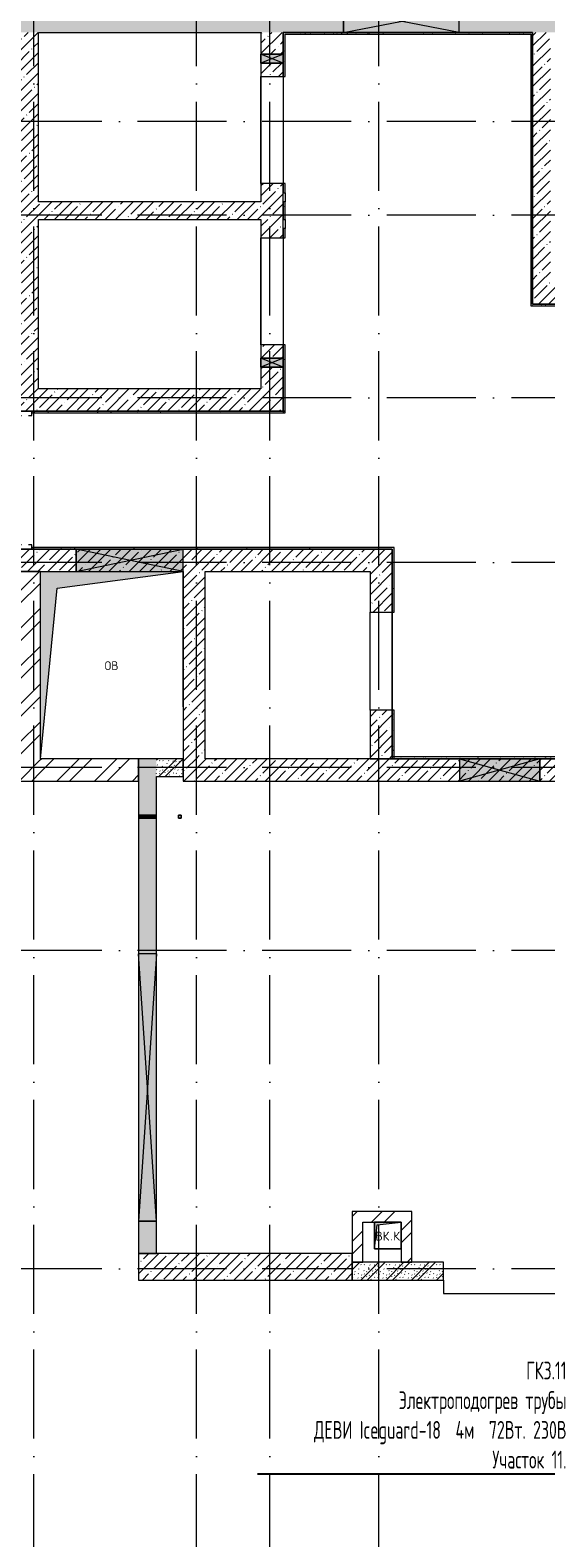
# Model space of a CAD drawing. Header units: millimetres. Extents: x 83162 to 161202, y 56220 to 105342.
# Tile 35 of 152: x 114403 to 120195, y 74108 to 91025. Entities that reach past the tile are written whole.
import ezdxf
from ezdxf import colors
from ezdxf.entities.mleader import LeaderData, LeaderLine
from ezdxf.math import Vec2, Vec3

# ---------------------------------------------------------------- set-up
doc = ezdxf.new("R2010")
doc.units = ezdxf.units.MM
doc.linetypes.add('4_ Штрихпунктир_ 10 х 2 мм', pattern=[1400, 1000, -200, 0, -200])
for name, color, linetype, lineweight in [('A-____-NOTE-TEXT', 5, 'Continuous', 9), ('A-DETL-GENF-OTLN', 7, 'Continuous', 9), ('A-DOOR-____-OTLN', 7, 'Continuous', 9), ('A-DOOR-OPNG-OTLN', 7, 'Continuous', 9), ('A-FLOR-____-OTLN', 7, 'Continuous', 9), ('A-GLAZ-____-MCUT', 7, 'Continuous', 9), ('A-GLAZ-____-OTLN', 7, 'Continuous', 9), ('A-GLAZ-CWMG-MCUT', 7, 'Continuous', 9), ('A-GLAZ-CWMG-OTLN', 7, 'Continuous', 9), ('A-WALL-____-MCUT', 7, 'Continuous', 9), ('A-WALL-____-OTLN', 7, 'Continuous', 9), ('A-WALL-____-PATT', 7, 'Continuous', 9), ('I-WALL-____-MCUT', 7, 'Continuous', 9), ('M-EQPM-____-OTLN', 7, 'Continuous', 9), ('S-GRID-____-OTLN', 7, 'Continuous', 9), ('ДЕВИ', 7, 'Continuous', 0)]:
    doc.layers.add(name, color=color, linetype=linetype, lineweight=lineweight)
doc.styles.add('GOST Common', font='GOST_Common.ttf', dxfattribs={"height": 100})
doc.styles.add('ДЕВИ', font='CS_Gost2304.shx', dxfattribs={"width": 0.8})
pattern_1 = [(45, (0, 0), (-114.04925, 114.04925), []), (45, (114.05, 0), (-114.04925, 114.04925), [201.613, -40.323, 3.353, -36.97])]
pattern_2 = [(135, (150.28, 188.64), (-282.8427, 3e-14), [5, -395]), (135, (174.9, 237.36), (-282.8427, 3e-14), [5, -395]), (135, (211.96, 236.53), (-282.8427, 3e-14), [5, -395]), (135, (114.96, 223.96), (-282.8427, 3e-14), [5, -395]), (135, (77.54, 223.96), (-282.8427, 3e-14), [5, -395]), (135, (57.44, 184.52), (-282.8427, 3e-14), [5, -395]), (135, (66.21, 142.9), (-282.8427, 3e-14), [5, -395]), (135, (107.33, 161), (-282.8427, 3e-14), [5, -395]), (135, (99.08, 130.94), (-282.8427, 3e-14), [5, -395]), (135, (22.6, 136.46), (-282.8427, 3e-14), [5, -395]), (135, (21.16, 168.08), (-282.8427, 3e-14), [5, -395]), (135, (46.13, 96.12), (-282.8427, 3e-14), [5, -395]), (135, (3.54, 74.6), (-282.8427, 3e-14), [5, -395]), (135, (40.3, 47.56), (-282.8427, 3e-14), [5, -395]), (135, (39.77, 18.47), (-282.8427, 3e-14), [5, -395]), (135, (76.94, 37.28), (-282.8427, 3e-14), [5, -395]), (135, (114.18, 62.4), (-282.8427, 3e-14), [5, -395]), (135, (139.87, 90.2), (-282.8427, 3e-14), [5, -395]), (135, (141.44, 15.82), (-282.8427, 3e-14), [5, -395]), (135, (188.69, 26.73), (-282.8427, 3e-14), [5, -395]), (135, (176.14, 51.36), (-282.8427, 3e-14), [5, -395]), (135, (177.03, 0), (-282.8427, 3e-14), [5, -395]), (135, (276.61, 8.22), (-282.8427, 3e-14), [5, -395]), (135, (271.19, 31.72), (-282.8427, 3e-14), [5, -395]), (135, (268.29, 119.65), (-282.8427, 3e-14), [5, -395]), (135, (237.92, 101.95), (-282.8427, 3e-14), [5, -395]), (135, (237.92, 158.27), (-282.8427, 3e-14), [5, -395]), (135, (260.4, 204.35), (-282.8427, 3e-14), [5, -395]), (135, (275.54, 235.4), (-282.8427, 3e-14), [5, -395]), (135, (117.62, 268.96), (-282.8427, 3e-14), [5, -395]), (135, (203.62, 273.83), (-282.8427, 3e-14), [5, -395]), (135, (47.24, 279.3), (-282.8427, 3e-14), [5, -395]), (135, (23.2, 266.16), (-282.8427, 3e-14), [5, -395]), (135, (42.78, 232.52), (-282.8427, 3e-14), [5, -395]), (135, (177.76, 90.57), (-282.8427, 3e-14), [5, -395]), (135, (181.12, 121.8), (-282.8427, 3e-14), [5, -395]), (135, (206.73, 172.06), (-282.8427, 3e-14), [5, -395]), (135, (143.14, 136.62), (-282.8427, 3e-14), [5, -395]), (135, (211.51, 131.86), (-282.8427, 3e-14), [5, -395]), (135, (81.47, 95.1), (-282.8427, 3e-14), [5, -395]), (135, (235.13, 60.46), (-282.8427, 3e-14), [5, -395]), (135, (242.24, 4.89), (-282.8427, 3e-14), [5, -395]), (45, (0, 106.07), (-282.8427, 0), []), (45, (106.07, 0), (-282.8427, 0), []), (45, (176.78, 0), (-282.8427, 0), []), (45, (0, 176.78), (-282.8427, 0), [])]
pattern_3 = [(45, (0, 0), (-212.13203, 212.13203), []), (45, (0, 141.4), (-212.13203, 212.13203), [])]
pattern_4 = [(0, (0, 0), (203.2, 50.8), [3.353, -149.047, 3.353, -149.047, -812.8]), (0, (0, 0), (203.2, 50.8), [-304.8, 3.353, -301.447, 3.353, -149.047, -355.6]), (0, (0, 0), (203.2, 50.8), [-762, 3.353, -98.247, 3.353, -250.647]), (120, (76.2, 25.4), (-145.59409, 150.576362), [3.353, -149.047, 3.353, -149.047, -812.8]), (120, (76.2, 25.4), (-145.59409, 150.576362), [-304.8, 3.353, -301.447, 3.353, -149.047, -355.6]), (120, (76.2, 25.4), (-145.59409, 150.576362), [-762, 3.353, -98.247, 3.353, -250.647]), (240, (101.6, 127), (-57.60591, -201.376362), [3.353, -149.047, 3.353, -149.047, -812.8]), (240, (101.6, 127), (-57.60591, -201.376362), [-304.8, 3.353, -301.447, 3.353, -149.047, -355.6]), (240, (101.6, 127), (-57.60591, -201.376362), [-762, 3.353, -98.247, 3.353, -250.647])]

# ---------------------------------------------------------------- blocks, each defined once
blk = doc.blocks.new('АР_Канал вертикальный прямоугольный - ВК_К-3183578-ВКК_01_К3_З_ЭОМ_греющий кабель_')
at = {"layer": 'A-DETL-GENF-OTLN', "lineweight": 5, "true_color": 0xf4f4f4}
blk.add_hatch(color=7, dxfattribs=at).paths.add_polyline_path([(-150, -150), (-120, 120), (150, 150), (-150, 150)])
at = {"layer": 'A-DETL-GENF-OTLN', "color": 254, "lineweight": 13, "true_color": 0xcccccc}
for p, q in [((150, 150), (-150, 150)), ((-150, 150), (-150, -150)), ((150, 150), (-150, 150)), ((-150, 150), (-150, -150)), ((-150, -150), (-120, 120)), ((-150, -150), (-120, 120)), ((-120, 120), (150, 150)), ((-120, 120), (150, 150)), ((150, -150), (150, 150)), ((-150, -150), (150, -150))]:
    blk.add_line(p, q, dxfattribs=at)
at = {"layer": 'M-EQPM-____-OTLN', "color": 254, "lineweight": 5, "true_color": 0xcccccc}
for p, q in [((-150, -150), (-150, 150)), ((-150, 150), (150, 150)), ((150, 150), (150, -150)), ((150, -150), (-150, -150))]:
    blk.add_line(p, q, dxfattribs=at)
blk = doc.blocks.new('КР-Проем - Настраиваемый-3536324-ВКК_01_К3_З_ЭОМ_греющий кабель_')
at = {"layer": 'A-DOOR-OPNG-OTLN', "color": 254, "lineweight": 5, "true_color": 0xcccccc}
for p, q in [((-600, 125), (600, 125)), ((-600, -125), (600, -125))]:
    blk.add_line(p, q, dxfattribs=at)
blk = doc.blocks.new('КР-Проем - Настраиваемый-3535845-ВКК_01_К3_З_ЭОМ_греющий кабель_')
at = {"layer": 'A-DOOR-OPNG-OTLN', "color": 254, "lineweight": 5, "true_color": 0xcccccc}
for p, q in [((-550, 125), (550, 125)), ((-550, -125), (550, -125))]:
    blk.add_line(p, q, dxfattribs=at)
blk = doc.blocks.new('Прямоугольный импост - 150Х50-4608515-ВКК_01_К3_З_ЭОМ_греющий кабель_')
at = {"layer": 'A-GLAZ-CWMG-MCUT', "color": 254, "lineweight": 5, "true_color": 0xcccccc}
for p, q in [((-50, 75), (0, 75)), ((-50, 40), (-50, 75)), ((0, 75), (0, -75)), ((-50, -75), (-50, -40)), ((0, -75), (-50, -75))]:
    blk.add_line(p, q, dxfattribs=at)
blk = doc.blocks.new('Прямоугольный импост - 150Х50-4608517-ВКК_01_К3_З_ЭОМ_греющий кабель_')
at = {"layer": 'A-GLAZ-CWMG-MCUT', "color": 254, "lineweight": 5, "true_color": 0xcccccc}
for p, q in [((0, 75), (-50, 75)), ((-50, 75), (-50, 40)), ((0, -75), (0, 75)), ((-50, -40), (-50, -75)), ((-50, -75), (0, -75))]:
    blk.add_line(p, q, dxfattribs=at)
blk = doc.blocks.new('АР_Канал вертикальный прямоугольный - ОВ-3229729-ВКК_01_К3_З_ЭОМ_греющий кабель_')
at = {"layer": 'A-DETL-GENF-OTLN', "lineweight": 5, "true_color": 0xf4f4f4}
blk.add_hatch(color=7, dxfattribs=at).paths.add_polyline_path([(-800, -1050), (-615, 865), (800, 1050), (-800, 1050), (-800, -469)])
at = {"layer": 'A-DETL-GENF-OTLN', "color": 254, "lineweight": 13, "true_color": 0xcccccc}
for p, q in [((-615, 865), (800, 1050)), ((-615, 865), (800, 1050)), ((800, -469), (800, 1050)), ((-800, -1050), (-615, 865)), ((-800, -1050), (-615, 865))]:
    blk.add_line(p, q, dxfattribs=at)
at = {"layer": 'M-EQPM-____-OTLN', "color": 254, "lineweight": 5, "true_color": 0xcccccc}
blk.add_line((800, 1050), (800, -469), dxfattribs=at)
blk = doc.blocks.new('АР_Отверстие прямоугольное - ОВВ-4521949-ВКК_01_К3_З_ЭОМ_греющий кабель_')
at = {"layer": 'A-DETL-GENF-OTLN', "lineweight": 5, "true_color": 0xf9f9f9}
blk.add_hatch(color=7, dxfattribs=at).paths.add_polyline_path([(575, -125), (575, 125), (-325, 125), (-325, -125)])
at = {"layer": 'A-DETL-GENF-OTLN', "color": 254, "lineweight": 5, "true_color": 0xcccccc}
for p, q in [((575, 125), (-325, -125)), ((-325, 125), (575, -125))]:
    blk.add_line(p, q, dxfattribs=at)
at = {"layer": 'A-DETL-GENF-OTLN', "color": 254, "lineweight": 13, "true_color": 0xcccccc}
for p, q in [((575, 125), (-325, 125)), ((-325, 125), (-325, -125)), ((575, -125), (575, 125)), ((-325, -125), (575, -125))]:
    blk.add_line(p, q, dxfattribs=at)
at = {"layer": 'A-GLAZ-____-MCUT', "color": 254, "lineweight": 5, "true_color": 0xcccccc}
for p, q in [((-325, 125), (-325, -125)), ((575, 125), (575, -125))]:
    blk.add_line(p, q, dxfattribs=at)
blk = doc.blocks.new('АР_Отверстие прямоугольное - ОВВ-4537655-ВКК_01_К3_З_ЭОМ_греющий кабель_')
at = {"layer": 'A-DETL-GENF-OTLN', "lineweight": 5, "true_color": 0xf9f9f9}
blk.add_hatch(color=7, dxfattribs=at).paths.add_polyline_path([(1625, -100), (1625, 100), (-1375, 100), (-1375, -100)])
at = {"layer": 'A-DETL-GENF-OTLN', "color": 254, "lineweight": 5, "true_color": 0xcccccc}
for p, q in [((1625, 100), (-1375, -100)), ((-1375, 100), (1625, -100))]:
    blk.add_line(p, q, dxfattribs=at)
at = {"layer": 'A-DETL-GENF-OTLN', "color": 254, "lineweight": 13, "true_color": 0xcccccc}
for p, q in [((1625, 100), (-1375, 100)), ((-1375, 100), (-1375, -100)), ((1625, -100), (1625, 100)), ((-1375, -100), (1625, -100))]:
    blk.add_line(p, q, dxfattribs=at)
at = {"layer": 'A-GLAZ-____-MCUT', "color": 254, "lineweight": 5, "true_color": 0xcccccc}
for p, q in [((-1375, 100), (-1375, -100)), ((1625, 100), (1625, -100))]:
    blk.add_line(p, q, dxfattribs=at)
blk = doc.blocks.new('АР_Отверстие прямоугольное - ОВВ-4520822-ВКК_01_К3_З_ЭОМ_греющий кабель_')
at = {"layer": 'A-DETL-GENF-OTLN', "lineweight": 5, "true_color": 0xf9f9f9}
blk.add_hatch(color=7, dxfattribs=at).paths.add_polyline_path([(775, 125), (-525, 125), (-525, -125), (775, -125)])
at = {"layer": 'A-DETL-GENF-OTLN', "color": 254, "lineweight": 5, "true_color": 0xcccccc}
for p, q in [((775, 125), (-525, -125)), ((-525, 125), (775, -125))]:
    blk.add_line(p, q, dxfattribs=at)
at = {"layer": 'A-DETL-GENF-OTLN', "color": 254, "lineweight": 13, "true_color": 0xcccccc}
for p, q in [((775, 125), (-525, 125)), ((-525, 125), (-525, -125)), ((775, -125), (775, 125)), ((-525, -125), (775, -125))]:
    blk.add_line(p, q, dxfattribs=at)
at = {"layer": 'A-GLAZ-____-MCUT', "color": 254, "lineweight": 5, "true_color": 0xcccccc}
for p, q in [((-525, 125), (-525, -125)), ((775, 125), (775, -125))]:
    blk.add_line(p, q, dxfattribs=at)
blk = doc.blocks.new('АР_Отверстие прямоугольное - ОВВ-4591081-ВКК_01_К3_З_ЭОМ_греющий кабель_')
at = {"layer": 'A-DETL-GENF-OTLN', "lineweight": 5, "true_color": 0xf9f9f9}
blk.add_hatch(color=7, dxfattribs=at).paths.add_polyline_path([(725, 125), (-475, 125), (-475, -125), (725, -125)])
at = {"layer": 'A-DETL-GENF-OTLN', "color": 254, "lineweight": 5, "true_color": 0xcccccc}
for p, q in [((725, 125), (-475, -125)), ((-475, 125), (725, -125))]:
    blk.add_line(p, q, dxfattribs=at)
at = {"layer": 'A-DETL-GENF-OTLN', "color": 254, "lineweight": 13, "true_color": 0xcccccc}
for p, q in [((725, 125), (-475, 125)), ((-475, 125), (-475, -125)), ((725, -125), (725, 125)), ((-475, -125), (725, -125))]:
    blk.add_line(p, q, dxfattribs=at)
at = {"layer": 'A-GLAZ-____-MCUT', "color": 254, "lineweight": 5, "true_color": 0xcccccc}
for p, q in [((-475, 125), (-475, -125)), ((725, 125), (725, -125))]:
    blk.add_line(p, q, dxfattribs=at)
blk = doc.blocks.new('АР_Отверстие прямоугольное - ОВВ-4525781-ВКК_01_К3_З_ЭОМ_греющий кабель_')
at = {"layer": 'A-DETL-GENF-OTLN', "lineweight": 5, "true_color": 0xf9f9f9}
blk.add_hatch(color=7, dxfattribs=at).paths.add_polyline_path([(175, 125), (75, 125), (75, -125), (175, -125)])
at = {"layer": 'A-DETL-GENF-OTLN', "color": 254, "lineweight": 5, "true_color": 0xcccccc}
for p, q in [((175, 125), (75, -125)), ((75, 125), (175, -125))]:
    blk.add_line(p, q, dxfattribs=at)
at = {"layer": 'A-DETL-GENF-OTLN', "color": 254, "lineweight": 13, "true_color": 0xcccccc}
for p, q in [((175, 125), (75, 125)), ((75, 125), (75, -125)), ((175, -125), (175, 125)), ((75, -125), (175, -125))]:
    blk.add_line(p, q, dxfattribs=at)
at = {"layer": 'A-GLAZ-____-MCUT', "color": 254, "lineweight": 5, "true_color": 0xcccccc}
for p, q in [((75, 125), (75, -125)), ((175, 125), (175, -125))]:
    blk.add_line(p, q, dxfattribs=at)
blk = doc.blocks.new('АР_Отверстие прямоугольное - ВК_ПоливКР-4766028-ВКК_01_К3_З_ЭОМ_греющий кабель_')
at = {"layer": 'A-DETL-GENF-OTLN', "lineweight": 5, "true_color": 0xf9f9f9}
blk.add_hatch(color=7, dxfattribs=at).paths.add_polyline_path([(110, -100), (140, -100), (140, 100), (110, 100)])
at = {"layer": 'A-DETL-GENF-OTLN', "color": 254, "lineweight": 5, "true_color": 0xcccccc}
for p, q in [((140, 100), (110, -100)), ((110, 100), (140, -100))]:
    blk.add_line(p, q, dxfattribs=at)
at = {"layer": 'A-DETL-GENF-OTLN', "color": 254, "lineweight": 13, "true_color": 0xcccccc}
for p, q in [((140, 100), (110, 100)), ((110, 100), (110, -100)), ((140, -100), (140, 100)), ((110, -100), (140, -100))]:
    blk.add_line(p, q, dxfattribs=at)
at = {"layer": 'A-GLAZ-____-MCUT', "color": 254, "lineweight": 5, "true_color": 0xcccccc}
for p, q in [((110, 100), (110, -100)), ((140, 100), (140, -100))]:
    blk.add_line(p, q, dxfattribs=at)
blk = doc.blocks.new('АР_Канал вертикальный прямоугольный - ВК_ПоливКР-4769424-ВКК_01_К3_З_ЭОМ_греющий кабель_')
at = {"layer": 'A-DETL-GENF-OTLN', "lineweight": 5, "true_color": 0xf4f4f4}
blk.add_hatch(color=7, dxfattribs=at).paths.add_polyline_path([(-15, -15), (-12, 12), (15, 15), (-15, 15)])
at = {"layer": 'A-DETL-GENF-OTLN', "color": 254, "lineweight": 13, "true_color": 0xcccccc}
for p, q in [((15, 15), (-15, 15)), ((-15, 15), (-15, -15)), ((15, 15), (-15, 15)), ((-15, 15), (-15, -15)), ((-15, -15), (-12, 12)), ((-15, -15), (-12, 12)), ((-12, 12), (15, 15)), ((-12, 12), (15, 15)), ((15, -15), (15, 15)), ((-15, -15), (15, -15))]:
    blk.add_line(p, q, dxfattribs=at)
at = {"layer": 'M-EQPM-____-OTLN', "color": 254, "lineweight": 5, "true_color": 0xcccccc}
for p, q in [((-15, -15), (-15, 15)), ((-15, 15), (15, 15)), ((15, 15), (15, -15)), ((15, -15), (-15, -15))]:
    blk.add_line(p, q, dxfattribs=at)
blk = doc.blocks.new('240311_Наметкина 10_РД_АР_К3_R21_rvt-1-ВКК_01_К3_З_ЭОМ_греющий кабель_')
at = {"layer": 'A-WALL-____-PATT', "lineweight": 5, "true_color": 0xcccccc}
h = blk.add_hatch(dxfattribs=at)
h.set_pattern_fill('FP_1', color=254, style=0, pattern_type=2)
h.set_pattern_definition(pattern_1)
h.paths.add_polyline_path([(113186, 91000), (128920, 91000), (128920, 91250), (110345, 91250), (110345, 91000), (112121, 91000)])
h = blk.add_hatch(dxfattribs=at)
h.set_pattern_fill('FP_1', color=254, style=0, pattern_type=2)
h.set_pattern_definition(pattern_1)
h.paths.add_polyline_path([(114245, 86750), (114495, 86750), (114495, 91000), (114245, 91000), (114245, 87406)])
h = blk.add_hatch(dxfattribs=at)
h.set_pattern_fill('FP_1', color=254, style=0, pattern_type=2)
h.set_pattern_definition(pattern_1)
h.paths.add_polyline_path([(117245, 87000), (117245, 87245), (116995, 87245), (116995, 87000)])
h.paths.add_polyline_path([(117245, 87345), (117245, 87495), (116995, 87495), (116995, 87345)])
h.paths.add_polyline_path([(116995, 88695), (117245, 88695), (117245, 89305), (116995, 89305), (116995, 88731)])
h.paths.add_polyline_path([(116995, 90505), (117245, 90505), (117245, 90655), (116995, 90655)])
h.paths.add_polyline_path([(117245, 90755), (117245, 91000), (116995, 91000), (116995, 90755)])
h = blk.add_hatch(dxfattribs=at)
h.set_pattern_fill('FP_1', color=254, style=0, pattern_type=2)
h.set_pattern_definition(pattern_1)
h.paths.add_polyline_path([(120245, 88200), (120245, 91000), (120045, 91000), (120045, 88200)])
h = blk.add_hatch(dxfattribs=at)
h.set_pattern_fill('FP_1', color=254, style=0, pattern_type=2)
h.set_pattern_definition(pattern_1)
h.paths.add_polyline_path([(116995, 88900), (116995, 89100), (114495, 89100), (114495, 88900), (116380, 88900)])
h = blk.add_hatch(dxfattribs=at)
h.set_pattern_fill('FP_1', color=254, style=0, pattern_type=2)
h.set_pattern_definition(pattern_1)
h.paths.add_polyline_path([(123400, 87950), (124745, 87950), (124745, 88200), (120045, 88200), (120045, 87950), (123385, 87950)])
h.paths.add_polyline_path([(126295, 87950), (126295, 88200), (126195, 88200), (126195, 87950)])
h = blk.add_hatch(dxfattribs=at)
h.set_pattern_fill('FP_1', color=254, style=0, pattern_type=2)
h.set_pattern_definition(pattern_1)
h.paths.add_polyline_path([(114495, 86750), (117245, 86750), (117245, 87000), (114495, 87000)])
h = blk.add_hatch(dxfattribs=at)
h.set_pattern_fill('FP_1', color=254, style=0, pattern_type=2)
h.set_pattern_definition(pattern_1)
h.paths.add_polyline_path([(110595, 84950), (118220, 84950), (118220, 85200), (110595, 85200)])
h = blk.add_hatch(dxfattribs=at)
h.set_pattern_fill('FP_1', color=254, style=0, pattern_type=2)
h.set_pattern_definition(pattern_1)
h.paths.add_polyline_path([(118470, 82850), (118470, 83395), (118220, 83395), (118220, 82850)])
h.paths.add_polyline_path([(118220, 84495), (118470, 84495), (118470, 85200), (118220, 85200), (118220, 84950)])
h = blk.add_hatch(dxfattribs=at)
h.set_pattern_fill('FP_28', color=254, style=0, pattern_type=2)
h.set_pattern_definition(pattern_3)
h.paths.add_polyline_path([(114520, 82600), (114520, 84950), (114270, 84950), (114270, 82600)])
h = blk.add_hatch(dxfattribs=at)
h.set_pattern_fill('FP_1', color=254, style=0, pattern_type=2)
h.set_pattern_definition(pattern_1)
h.paths.add_polyline_path([(116370, 82850), (116370, 84950), (116120, 84950), (116120, 82850)])
h = blk.add_hatch(dxfattribs=at)
h.set_pattern_fill('FP_28', color=254, style=0, pattern_type=2)
h.set_pattern_definition(pattern_3)
h.paths.add_polyline_path([(115620, 82600), (115620, 82850), (114520, 82850), (114520, 82600)])
h = blk.add_hatch(dxfattribs=at)
h.set_pattern_fill('FP_29', color=254, style=0, pattern_type=2)
h.set_pattern_definition(pattern_2)
h.paths.add_polyline_path([(115620, 77300), (115820, 77300), (115820, 82850), (115620, 82850), (115620, 77660)])
h = blk.add_hatch(dxfattribs=at)
h.set_pattern_fill('FP_29', color=254, style=0, pattern_type=2)
h.set_pattern_definition(pattern_2)
h.paths.add_polyline_path([(116120, 82650), (116120, 82850), (115820, 82850), (115820, 82650)])
h = blk.add_hatch(dxfattribs=at)
h.set_pattern_fill('FP_1', color=254, style=0, pattern_type=2)
h.set_pattern_definition(pattern_1)
h.paths.add_polyline_path([(120125, 82600), (120520, 82600), (120520, 82850), (116120, 82850), (116120, 82600), (119225, 82600)])
h = blk.add_hatch(dxfattribs=at)
h.set_pattern_fill('FP_28', color=254, style=0, pattern_type=2)
h.set_pattern_definition(pattern_3)
h.paths.add_polyline_path([(118570, 77650), (118570, 77770), (118020, 77770), (118020, 77650), (118300, 77650)])
h = blk.add_hatch(dxfattribs=at)
h.set_pattern_fill('FP_28', color=254, style=0, pattern_type=2)
h.set_pattern_definition(pattern_3)
h.paths.add_polyline_path([(118140, 77200), (118140, 77650), (118020, 77650), (118020, 77200)])
h = blk.add_hatch(dxfattribs=at)
h.set_pattern_fill('FP_28', color=254, style=0, pattern_type=2)
h.set_pattern_definition(pattern_3)
h.paths.add_polyline_path([(118570, 77200), (118690, 77200), (118690, 77770), (118570, 77770), (118570, 77350)])
h = blk.add_hatch(dxfattribs=at)
h.set_pattern_fill('FP_1', color=254, style=0, pattern_type=2)
h.set_pattern_definition(pattern_1)
h.paths.add_polyline_path([(118020, 77000), (118020, 77300), (115620, 77300), (115620, 77000), (116380, 77000)])
h = blk.add_hatch(dxfattribs=at)
h.set_pattern_fill('FP_29', color=254, style=0, pattern_type=2)
h.set_pattern_definition(pattern_2)
h.paths.add_polyline_path([(119045, 77000), (119045, 77200), (118020, 77200), (118020, 77000)])
at = {"layer": 'A-FLOR-____-OTLN', "color": 254, "lineweight": 5, "true_color": 0xcccccc}
for p, q in [((117245, 90505), (117245, 89305)), ((117245, 88695), (117245, 87495)), ((118470, 84495), (118470, 83395)), ((119045, 77000), (119045, 76850)), ((119045, 76850), (120395, 76850))]:
    blk.add_line(p, q, dxfattribs=at)
at = {"layer": 'A-WALL-____-MCUT', "color": 254, "lineweight": 5, "true_color": 0xcccccc}
for p, q in [((114495, 91000), (116995, 91000)), ((114495, 89100), (114495, 91000)), ((116995, 91000), (116995, 90755)), ((117245, 91000), (117920, 91000)), ((117245, 90755), (117245, 91000)), ((117920, 91000), (119220, 91000)), ((119220, 91000), (120045, 91000)), ((120045, 91000), (120045, 88200)), ((116995, 90755), (117245, 90755)), ((116995, 90655), (116995, 90505)), ((117245, 90655), (116995, 90655)), ((117245, 90505), (117245, 90655)), ((116995, 90505), (117245, 90505)), ((116995, 89305), (116995, 89100)), ((117245, 89305), (116995, 89305)), ((117245, 88695), (117245, 89305)), ((116995, 89100), (114495, 89100)), ((114495, 87000), (114495, 88900)), ((114495, 88900), (116995, 88900)), ((116995, 88900), (116995, 88695)), ((116995, 88695), (117245, 88695)), ((120045, 88200), (120045, 87950)), ((120045, 87950), (121095, 87950)), ((116995, 87495), (116995, 87345)), ((117245, 87495), (116995, 87495)), ((117245, 87345), (117245, 87495)), ((116995, 87345), (117245, 87345)), ((116995, 87245), (116995, 87000)), ((117245, 87245), (116995, 87245)), ((117245, 87000), (117245, 87245)), ((116995, 87000), (114495, 87000)), ((117245, 86750), (117245, 87000)), ((114245, 86750), (114495, 86750)), ((114495, 86750), (117245, 86750)), ((114920, 85200), (113395, 85200)), ((116120, 85200), (114920, 85200)), ((118220, 85200), (116120, 85200)), ((118470, 85200), (118220, 85200)), ((118470, 84495), (118470, 85200)), ((113395, 84950), (114920, 84950)), ((114520, 84950), (114270, 84950)), ((114520, 82850), (114520, 84950)), ((114920, 84950), (116120, 84950)), ((116120, 84950), (116120, 82850)), ((116370, 84950), (118220, 84950)), ((116370, 82850), (116370, 84950)), ((118220, 84950), (118220, 84495)), ((118220, 84495), (118470, 84495)), ((118220, 83395), (118220, 82850)), ((118470, 83395), (118220, 83395)), ((118470, 82850), (118470, 83395)), ((115620, 82850), (114520, 82850)), ((115620, 82850), (115620, 82215)), ((115820, 82850), (115620, 82850)), ((115620, 82600), (115620, 82850)), ((116120, 82850), (116120, 82600)), ((119225, 82850), (116370, 82850)), ((118220, 82850), (118470, 82850)), ((120125, 82850), (119225, 82850)), ((120520, 82850), (120125, 82850)), ((114270, 82600), (114520, 82600)), ((114520, 82600), (115620, 82600)), ((115820, 82215), (115820, 82650)), ((116120, 82600), (119225, 82600)), ((119225, 82600), (120125, 82600)), ((120125, 82600), (120520, 82600)), ((115620, 82215), (115620, 82185)), ((115620, 82185), (115620, 80660)), ((115820, 82185), (115820, 82215)), ((115820, 80660), (115820, 82185)), ((115620, 80660), (115620, 77660)), ((115820, 77660), (115820, 80660)), ((115620, 77660), (115620, 77300)), ((115820, 77300), (115820, 77660)), ((118020, 77300), (115620, 77300)), ((115620, 77300), (115620, 77000)), ((115620, 77300), (115820, 77300)), ((118020, 77000), (118020, 77300)), ((119045, 77200), (118020, 77200)), ((118020, 77200), (118020, 77000)), ((119045, 77000), (119045, 77200)), ((115620, 77000), (118020, 77000)), ((118020, 77000), (119045, 77000))]:
    blk.add_line(p, q, dxfattribs=at)
at = {"layer": 'A-WALL-____-OTLN', "color": 254, "lineweight": 5, "true_color": 0xcccccc}
for p, q in [((116995, 90655), (116995, 90755)), ((117245, 90755), (117245, 90655)), ((116995, 89305), (116995, 90505)), ((116995, 87495), (116995, 88695)), ((116995, 87245), (116995, 87345)), ((117245, 87345), (117245, 87245)), ((118220, 83395), (118220, 84495))]:
    blk.add_line(p, q, dxfattribs=at)
at = {"layer": 'I-WALL-____-MCUT', "color": 254, "lineweight": 5, "true_color": 0xcccccc}
for p, q in [((116120, 82850), (115820, 82850)), ((116120, 82650), (116120, 82850)), ((115820, 82650), (116120, 82650)), ((118570, 77770), (118020, 77770)), ((118020, 77770), (118020, 77650)), ((118020, 77650), (118020, 77200)), ((118140, 77650), (118270, 77650)), ((118140, 77200), (118140, 77650)), ((118690, 77770), (118570, 77770)), ((118690, 77200), (118690, 77770)), ((118570, 77350), (118570, 77200)), ((118020, 77200), (118140, 77200)), ((118570, 77200), (118690, 77200))]:
    blk.add_line(p, q, dxfattribs=at)
at = {"layer": 'A-DOOR-____-OTLN', "color": 254, "lineweight": 5, "true_color": 0xcccccc}
for name, p, rotation in [('КР-Проем - Настраиваемый-3536324-ВКК_01_К3_З_ЭОМ_греющий кабель_', (117120, 89905), 270), ('КР-Проем - Настраиваемый-3536324-ВКК_01_К3_З_ЭОМ_греющий кабель_', (117120, 88095), 270), ('КР-Проем - Настраиваемый-3535845-ВКК_01_К3_З_ЭОМ_греющий кабель_', (118345, 83945), 90.00000000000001)]:
    blk.add_blockref(name, p, dxfattribs=dict(at, rotation=rotation))
at = {"layer": 'A-GLAZ-____-OTLN', "color": 254, "lineweight": 5, "true_color": 0xcccccc}
for name, p, rotation in [('АР_Отверстие прямоугольное - ОВВ-4520822-ВКК_01_К3_З_ЭОМ_греющий кабель_', (118695, 91125), 180), ('АР_Отверстие прямоугольное - ОВВ-4525781-ВКК_01_К3_З_ЭОМ_греющий кабель_', (117120, 90830), 270), ('АР_Отверстие прямоугольное - ОВВ-4525781-ВКК_01_К3_З_ЭОМ_греющий кабель_', (117120, 87420), 270), ('АР_Отверстие прямоугольное - ОВВ-4591081-ВКК_01_К3_З_ЭОМ_греющий кабель_', (115645, 85075), 180), ('АР_Отверстие прямоугольное - ВК_ПоливКР-4766028-ВКК_01_К3_З_ЭОМ_греющий кабель_', (115720, 82075), 89.9999999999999), ('АР_Отверстие прямоугольное - ОВВ-4537655-ВКК_01_К3_З_ЭОМ_греющий кабель_', (115720, 79285), 269.9999999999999)]:
    blk.add_blockref(name, p, dxfattribs=dict(at, rotation=rotation))
blk.add_blockref('АР_Отверстие прямоугольное - ОВВ-4521949-ВКК_01_К3_З_ЭОМ_греющий кабель_', (119550, 82725), dxfattribs=at)
at = {"layer": 'A-GLAZ-CWMG-OTLN', "color": 254, "lineweight": 5, "true_color": 0xcccccc, "rotation": 89.99999999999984}
blk.add_blockref('Прямоугольный импост - 150Х50-4608517-ВКК_01_К3_З_ЭОМ_греющий кабель_', (114345, 86750), dxfattribs=at)
at = {"layer": 'A-GLAZ-CWMG-OTLN', "color": 254, "lineweight": 5, "true_color": 0xcccccc, "extrusion": (0, 0, -1), "rotation": 270.0000000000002}
blk.add_blockref('Прямоугольный импост - 150Х50-4608515-ВКК_01_К3_З_ЭОМ_греющий кабель_', (-114345, 85200), dxfattribs=at)
at = {"layer": 'M-EQPM-____-OTLN', "color": 254, "lineweight": 5, "true_color": 0xcccccc}
for name, p in [('АР_Канал вертикальный прямоугольный - ОВ-3229729-ВКК_01_К3_З_ЭОМ_греющий кабель_', (115320, 83900)), ('АР_Канал вертикальный прямоугольный - ВК_ПоливКР-4769424-ВКК_01_К3_З_ЭОМ_греющий кабель_', (116085, 82200)), ('АР_Канал вертикальный прямоугольный - ВК_К-3183578-ВКК_01_К3_З_ЭОМ_греющий кабель_', (118420, 77500))]:
    blk.add_blockref(name, p, dxfattribs=at)
at = {"layer": 'A-____-NOTE-TEXT', "color": 254, "lineweight": 5, "true_color": 0xcccccc, "char_height": 100, "attachment_point": 1, "style": 'GOST Common'}
for s, insert, width in [('ОВ', (115239, 83944), 200.42), ('ВК', (118282, 77544), 200.42), ('\\fGOST Common|b0|i0|c204|p34|;К', (118481, 77544), 96.2), ('\\fGOST Common|b0|i0|c204|p34|;.', (118448, 77544), 40.08)]:
    blk.add_mtext(s, dxfattribs=dict(at, insert=insert, width=width))
blk = doc.blocks.new('Наметкина 10_РД_АР_К3_Отделка_R21_rvt-1-ВКК_01_К3_З_ЭОМ_греющий кабель_')
at = {"layer": 'A-WALL-____-PATT', "lineweight": 5, "true_color": 0xaaaaaa}
h = blk.add_hatch(dxfattribs=at)
h.set_pattern_fill('FP_35', color=253, style=0, pattern_type=2)
h.set_pattern_definition(pattern_4)
h.paths.add_polyline_path([(120025, 90980), (120045, 90980), (120045, 91000), (117245, 91000), (117245, 90980), (119220, 90980)])
h = blk.add_hatch(dxfattribs=at)
h.set_pattern_fill('FP_35', color=253, style=0, pattern_type=2)
h.set_pattern_definition(pattern_4)
h.paths.add_polyline_path([(117265, 86750), (117265, 87495), (117245, 87495), (117245, 86750)])
h.paths.add_polyline_path([(117265, 88695), (117265, 88800), (117245, 88800), (117245, 88695)])
h.paths.add_polyline_path([(117245, 88900), (117265, 88900), (117265, 89100), (117245, 89100)])
h.paths.add_polyline_path([(117265, 89200), (117265, 89305), (117245, 89305), (117245, 89200)])
h.paths.add_polyline_path([(117245, 90505), (117265, 90505), (117265, 90980), (117245, 90980), (117245, 90655)])
h = blk.add_hatch(dxfattribs=at)
h.set_pattern_fill('FP_35', color=253, style=0, pattern_type=2)
h.set_pattern_definition(pattern_4)
h.paths.add_polyline_path([(120045, 87950), (120045, 90980), (120025, 90980), (120025, 87950)])
h = blk.add_hatch(dxfattribs=at)
h.set_pattern_fill('FP_35', color=253, style=0, pattern_type=2)
h.set_pattern_definition(pattern_4)
h.paths.add_polyline_path([(120875, 87930), (120875, 87950), (120025, 87950), (120025, 87930), (120639, 87930)])
h = blk.add_hatch(dxfattribs=at)
h.set_pattern_fill('FP_35', color=253, style=0, pattern_type=2)
h.set_pattern_definition(pattern_4)
h.paths.add_polyline_path([(117265, 86730), (117265, 86750), (114420, 86750), (114420, 86730), (116380, 86730)])
h = blk.add_hatch(dxfattribs=at)
h.set_pattern_fill('FP_35', color=253, style=0, pattern_type=2)
h.set_pattern_definition(pattern_4)
h.paths.add_polyline_path([(118470, 85200), (118470, 85220), (114420, 85220), (114420, 85200), (116380, 85200)])
h = blk.add_hatch(dxfattribs=at)
h.set_pattern_fill('FP_35', color=253, style=0, pattern_type=2)
h.set_pattern_definition(pattern_4)
h.paths.add_polyline_path([(118470, 82850), (118490, 82850), (118490, 83395), (118470, 83395)])
h.paths.add_polyline_path([(118470, 84495), (118490, 84495), (118490, 85220), (118470, 85220), (118470, 85200)])
h = blk.add_hatch(dxfattribs=at)
h.set_pattern_fill('FP_35', color=253, style=0, pattern_type=2)
h.set_pattern_definition(pattern_4)
h.paths.add_polyline_path([(120520, 82850), (120520, 82870), (118470, 82870), (118470, 82850), (120125, 82850)])
at = {"layer": 'A-WALL-____-MCUT', "color": 253, "lineweight": 5, "true_color": 0xaaaaaa}
for p, q in [((117920, 91000), (117245, 91000)), ((117245, 91000), (117245, 90980)), ((117245, 90980), (117245, 90755)), ((117265, 90980), (120025, 90980)), ((117265, 90505), (117265, 90980)), ((119220, 91000), (117920, 91000)), ((120045, 91000), (119220, 91000)), ((120025, 90980), (120025, 87950)), ((120045, 90980), (120045, 91000)), ((120045, 87950), (120045, 90980)), ((117245, 90755), (117245, 90655)), ((117245, 90655), (117245, 90505)), ((117245, 90505), (117265, 90505)), ((117245, 89305), (117245, 89200)), ((117265, 89305), (117245, 89305)), ((117245, 89200), (117265, 89200)), ((117265, 89200), (117265, 89305)), ((117245, 89100), (117245, 88900)), ((117265, 89100), (117245, 89100)), ((117265, 88900), (117265, 89100)), ((117245, 88900), (117265, 88900)), ((117245, 88800), (117245, 88695)), ((117265, 88800), (117245, 88800)), ((117245, 88695), (117265, 88695)), ((117265, 88695), (117265, 88800)), ((120025, 87950), (120025, 87930)), ((120025, 87930), (120875, 87930)), ((120875, 87950), (120045, 87950)), ((117245, 87495), (117245, 87345)), ((117265, 87495), (117245, 87495)), ((117265, 86750), (117265, 87495)), ((117245, 87345), (117245, 87245)), ((117245, 87245), (117245, 86750)), ((117265, 86750), (114420, 86750)), ((114420, 86750), (114420, 86730)), ((114420, 86730), (117265, 86730)), ((117245, 86750), (117265, 86750)), ((117265, 86730), (117265, 86750)), ((118470, 85220), (114420, 85220)), ((114420, 85220), (114420, 85200)), ((114420, 85200), (114920, 85200)), ((114920, 85200), (116120, 85200)), ((116120, 85200), (118470, 85200)), ((118490, 85220), (118470, 85220)), ((118470, 85200), (118470, 84495)), ((118490, 84495), (118490, 85220)), ((118470, 84495), (118490, 84495)), ((118470, 83395), (118470, 82850)), ((118490, 83395), (118470, 83395)), ((118490, 82850), (118490, 83395)), ((120520, 82870), (118470, 82870)), ((118470, 82870), (118470, 82850)), ((118470, 82850), (118490, 82850)), ((118470, 82850), (119225, 82850)), ((119225, 82850), (120125, 82850)), ((120125, 82850), (120520, 82850))]:
    blk.add_line(p, q, dxfattribs=at)
at = {"layer": 'A-WALL-____-OTLN', "color": 253, "lineweight": 5, "true_color": 0xaaaaaa}
for p, q in [((117265, 89200), (117265, 89100)), ((117265, 88900), (117265, 88800))]:
    blk.add_line(p, q, dxfattribs=at)
at = {"layer": 'S-GRID-____-OTLN', "color": 254, "linetype": '4_ Штрихпунктир_ 10 х 2 мм', "lineweight": 5, "true_color": 0xcccccc}
for p, q in [((114445, 57020), (114445, 104542)), ((116270, 57020), (116270, 104542)), ((117095, 57020), (117095, 104542)), ((118320, 57020), (118320, 104542)), ((153010, 90000), (83962, 90000)), ((153010, 88950), (83962, 88950)), ((153010, 86900), (83962, 86900)), ((153010, 85050), (83962, 85050)), ((153010, 82750), (83962, 82750)), ((153010, 80700), (83962, 80700)), ((153010, 77125), (83962, 77125))]:
    blk.add_line(p, q, dxfattribs=at)

msp = doc.modelspace()

# ---------------------------------------------------------------- block references
at = {"lineweight": 5}
for name in ['Наметкина 10_РД_АР_К3_Отделка_R21_rvt-1-ВКК_01_К3_З_ЭОМ_греющий кабель_', '240311_Наметкина 10_РД_АР_К3_R21_rvt-1-ВКК_01_К3_З_ЭОМ_греющий кабель_']:
    msp.add_blockref(name, (0, 0), dxfattribs=at)

# ---------------------------------------------------------------- leaders
at = {"layer": 'ДЕВИ', "color": 7}
ml = msp.add_multileader_mtext('Standard', dxfattribs=at)
ml.set_content('{\\C7;ГК3.11\\PЭлектроподогрев трубы\\PДЕВИ Iceguard-18  4м  72Вт. 230В^JУчасток 11. }', color=5, style='ДЕВИ')
ml.set_leader_properties()
ml.build(insert=Vec2(0, 0))
ml.multileader.update_dxf_attribs({"text_left_attachment_type": 8, "text_right_attachment_type": 5, "dogleg_length": 1, "arrow_head_size": 50})
ctx = ml.context
ctx.base_point, ctx.char_height, ctx.arrow_head_size, ctx.landing_gap_size, ctx.plane_origin = Vec3(116994, 75846), 200, 50, 0, Vec3(135806, 80660)
ctx.left_attachment, ctx.right_attachment, ctx.text_align_type = 8, 5, 2
notes = []
notes.append((ctx, [(0, (1, 1, 0), (120427, 74821), (-1, 0), 1, [(0, [(122091, 75883)], 0, [])])]))
ctx.mtext.insert, ctx.mtext.width, ctx.mtext.alignment, ctx.mtext.flow_direction = Vec3(120426, 76086), 5715.11, 3, 5
for ctx, leaders in notes:
    for number, flags, end, landing, length, lines in leaders:
        leader = LeaderData()
        leader.index, (leader.has_last_leader_line, leader.has_dogleg_vector, leader.attachment_direction) = number, flags
        leader.last_leader_point, leader.dogleg_vector, leader.dogleg_length = Vec3(end), Vec3(landing), length
        for number, points, colour, breaks in lines:
            line = LeaderLine()
            line.index, line.vertices, line.color, line.breaks = number, Vec3.list(points), colors.encode_raw_color(colour), breaks
            leader.lines.append(line)
        ctx.leaders.append(leader)

doc.saveas('drawing.dxf')
